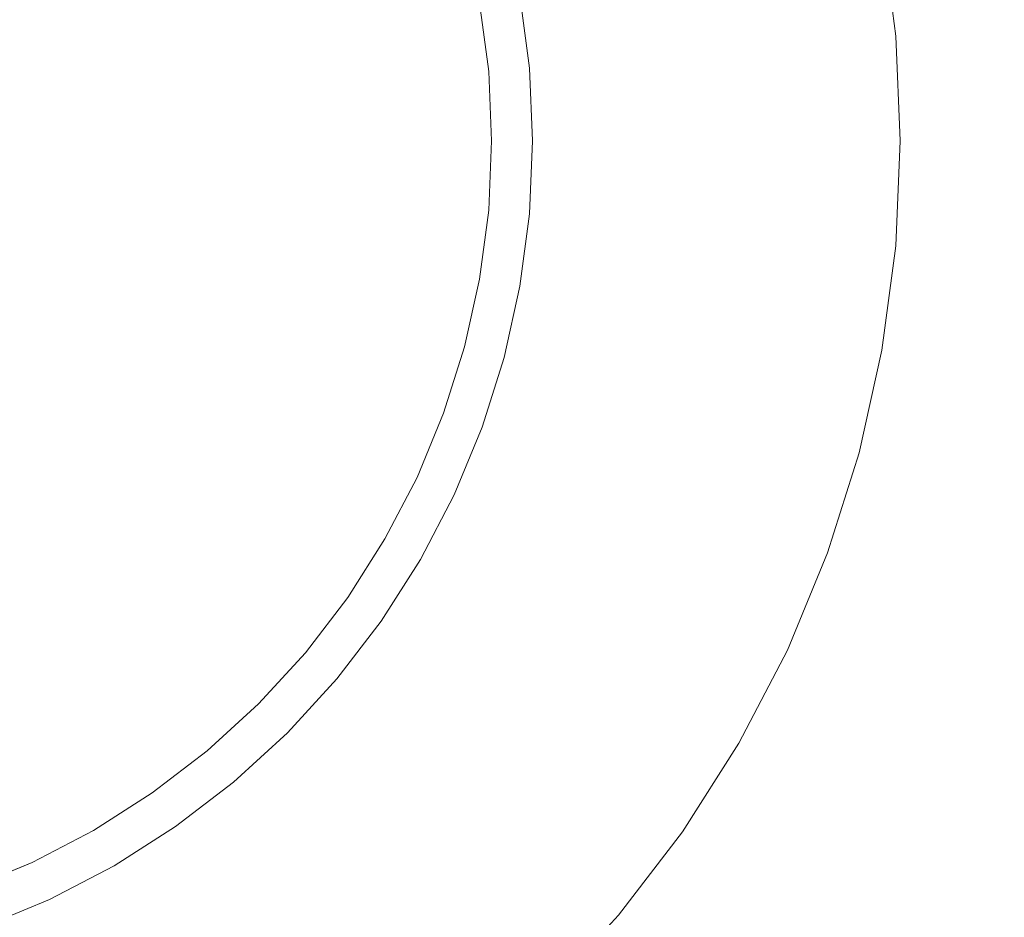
# Model space of a CAD drawing. Header units: millimetres. Extents: x -230 to 230, y -130 to 130.
# Tile 19 of 47: x -104 to -92, y 96 to 106. Entities that reach past the tile are written whole.
import ezdxf

# ---------------------------------------------------------------- set-up
doc = ezdxf.new("R2010")
doc.units = ezdxf.units.MM
doc.header["$LTSCALE"] = 25.4
doc.layers.add('Lighting-Moving Light', color=7, linetype='Continuous', lineweight=5, true_color=0x000000)

# ---------------------------------------------------------------- blocks, each defined once
blk = doc.blocks.new('Group-1')
at = {"layer": 'Lighting-Moving Light', "color": 7, "linetype": 'Continuous', "lineweight": 5, "transparency": 33554687}
for points, invisible_edges in [([(-503.576, 1.533, -25), (-503.576, 226.446, -25), (-761.075, 239.033, -25), (-761.075, -11.053, -25)], 14), ([(-770.152, 222.936, -116.924), (-519.672, 235.523, -116.924), (-519.672, -7.543, -116.924), (-757.565, -7.543, -116.924)], 11), ([(-742.366, 232.996, -24.957), (-741.159, 232.615, -24.957), (-739.991, 232.131, -24.957), (-746.119, 218.99, -24.957)], 12), ([(-739.991, 232.131, -24.957), (-738.869, 231.547, -24.957), (-737.802, 230.867, -24.957), (-746.119, 218.99, -24.957)], 12), ([(-737.802, 230.867, -24.957), (-736.798, 230.097, -24.957), (-735.866, 229.243, -24.957), (-746.119, 218.99, -24.957)], 12), ([(-735.866, 229.243, -24.957), (-735.011, 228.31, -24.957), (-734.241, 227.306, -24.957), (-746.119, 218.99, -24.957)], 12), ([(-742.069, 227.674, 0.043), (-742.842, 227.994, 0.043), (-743.639, 228.245, 0.043), (-746.119, 218.99, 0.043)], 12), ([(-740.623, 226.839, 0.043), (-741.328, 227.288, 0.043), (-742.069, 227.674, 0.043), (-746.119, 218.99, 0.043)], 12), ([(-734.241, 227.306, -24.957), (-733.561, 226.24, -24.957), (-732.977, 225.118, -24.957), (-746.119, 218.99, -24.957)], 12), ([(-739.343, 225.765, 0.043), (-739.96, 226.33, 0.043), (-740.623, 226.839, 0.043), (-746.119, 218.99, 0.043)], 12), ([(-738.27, 224.486, 0.043), (-738.779, 225.149, 0.043), (-739.343, 225.765, 0.043), (-746.119, 218.99, 0.043)], 12), ([(-732.977, 225.118, -24.957), (-732.493, 223.949, -24.957), (-732.113, 222.743, -24.957), (-746.119, 218.99, -24.957)], 12), ([(-737.435, 223.039, 0.043), (-737.821, 223.781, 0.043), (-738.27, 224.486, 0.043), (-746.119, 218.99, 0.043)], 12), ([(-736.863, 221.47, 0.043), (-737.115, 222.267, 0.043), (-737.435, 223.039, 0.043), (-746.119, 218.99, 0.043)], 12), ([(-732.113, 222.743, -24.957), (-731.839, 221.508, -24.957), (-731.674, 220.253, -24.957), (-746.119, 218.99, -24.957)], 12), ([(-731.674, 220.253, -24.957), (-731.839, 221.508, -24.957), (-736.198, 220.739, -0.368), (-736.083, 219.868, -0.368)], 10), ([(-746.119, 218.99, 0.043), (-736.573, 219.825, 0.043), (-736.682, 220.654, 0.043), (-736.863, 221.47, 0.043)], 9), ([(-736.597, 220.669, 0.036), (-736.487, 219.832, 0.036), (-736.445, 219.836, 0.027), (-736.555, 220.676, 0.027)], 15), ([(-736.555, 220.676, 0.027), (-736.445, 219.836, 0.027), (-736.403, 219.84, 0.013), (-736.514, 220.683, 0.013)], 15), ([(-736.514, 220.683, 0.013), (-736.403, 219.84, 0.013), (-736.363, 219.843, -0.003), (-736.475, 220.69, -0.003)], 15), ([(-736.475, 220.69, -0.003), (-736.363, 219.843, -0.003), (-736.325, 219.846, -0.023), (-736.437, 220.697, -0.023)], 15), ([(-736.437, 220.697, -0.023), (-736.325, 219.846, -0.023), (-736.288, 219.85, -0.046), (-736.401, 220.703, -0.046)], 15), ([(-736.401, 220.703, -0.046), (-736.288, 219.85, -0.046), (-736.254, 219.853, -0.073), (-736.367, 220.709, -0.073)], 15), ([(-736.367, 220.709, -0.073), (-736.254, 219.853, -0.073), (-736.222, 219.856, -0.102), (-736.335, 220.715, -0.102)], 15), ([(-736.335, 220.715, -0.102), (-736.222, 219.856, -0.102), (-736.192, 219.858, -0.134), (-736.306, 220.72, -0.134)], 15), ([(-736.306, 220.72, -0.134), (-736.192, 219.858, -0.134), (-736.166, 219.86, -0.169), (-736.28, 220.725, -0.169)], 15), ([(-736.28, 220.725, -0.169), (-736.166, 219.86, -0.169), (-736.143, 219.862, -0.205), (-736.257, 220.729, -0.205)], 15), ([(-736.257, 220.729, -0.205), (-736.143, 219.862, -0.205), (-736.122, 219.864, -0.244), (-736.237, 220.732, -0.244)], 15), ([(-736.237, 220.732, -0.244), (-736.122, 219.864, -0.244), (-736.106, 219.866, -0.284), (-736.22, 220.735, -0.284)], 15), ([(-736.22, 220.735, -0.284), (-736.106, 219.866, -0.284), (-736.093, 219.867, -0.326), (-736.207, 220.737, -0.326)], 15), ([(-736.207, 220.737, -0.326), (-736.093, 219.867, -0.326), (-736.083, 219.868, -0.368), (-736.198, 220.739, -0.368)], 11), ([(-736.682, 220.654, 0.043), (-736.573, 219.825, 0.043), (-736.53, 219.829, 0.042), (-736.64, 220.661, 0.042)], 14), ([(-736.64, 220.661, 0.042), (-736.53, 219.829, 0.042), (-736.487, 219.832, 0.036), (-736.597, 220.669, 0.036)], 15), ([(-731.674, 220.253, -24.957), (-731.619, 218.99, -24.957), (-731.674, 217.726, -24.957), (-746.119, 218.99, -24.957)], 12), ([(-731.619, 218.99, -24.957), (-731.674, 220.253, -24.957), (-736.083, 219.868, -0.368), (-736.045, 218.99, -0.368)], 10), ([(-736.403, 219.84, 0.013), (-736.366, 218.99, 0.013), (-736.326, 218.99, -0.003), (-736.363, 219.843, -0.003)], 15), ([(-736.363, 219.843, -0.003), (-736.326, 218.99, -0.003), (-736.287, 218.99, -0.023), (-736.325, 219.846, -0.023)], 15), ([(-736.325, 219.846, -0.023), (-736.287, 218.99, -0.023), (-736.251, 218.99, -0.046), (-736.288, 219.85, -0.046)], 15), ([(-736.288, 219.85, -0.046), (-736.251, 218.99, -0.046), (-736.216, 218.99, -0.073), (-736.254, 219.853, -0.073)], 15), ([(-736.254, 219.853, -0.073), (-736.216, 218.99, -0.073), (-736.184, 218.99, -0.102), (-736.222, 219.856, -0.102)], 15), ([(-736.222, 219.856, -0.102), (-736.184, 218.99, -0.102), (-736.154, 218.99, -0.134), (-736.192, 219.858, -0.134)], 15), ([(-736.192, 219.858, -0.134), (-736.154, 218.99, -0.134), (-736.128, 218.99, -0.169), (-736.166, 219.86, -0.169)], 15), ([(-736.166, 219.86, -0.169), (-736.128, 218.99, -0.169), (-736.104, 218.99, -0.205), (-736.143, 219.862, -0.205)], 15), ([(-736.143, 219.862, -0.205), (-736.104, 218.99, -0.205), (-736.084, 218.99, -0.244), (-736.122, 219.864, -0.244)], 15), ([(-736.122, 219.864, -0.244), (-736.084, 218.99, -0.244), (-736.067, 218.99, -0.284), (-736.106, 219.866, -0.284)], 15), ([(-736.106, 219.866, -0.284), (-736.067, 218.99, -0.284), (-736.054, 218.99, -0.326), (-736.093, 219.867, -0.326)], 15), ([(-736.093, 219.867, -0.326), (-736.054, 218.99, -0.326), (-736.045, 218.99, -0.368), (-736.083, 219.868, -0.368)], 11), ([(-736.573, 218.155, 0.043), (-736.537, 218.99, 0.043), (-736.573, 219.825, 0.043), (-746.119, 218.99, 0.043)], 12), ([(-736.573, 219.825, 0.043), (-736.537, 218.99, 0.043), (-736.493, 218.99, 0.042), (-736.53, 219.829, 0.042)], 14), ([(-736.53, 219.829, 0.042), (-736.493, 218.99, 0.042), (-736.45, 218.99, 0.036), (-736.487, 219.832, 0.036)], 15), ([(-736.487, 219.832, 0.036), (-736.45, 218.99, 0.036), (-736.408, 218.99, 0.027), (-736.445, 219.836, 0.027)], 15), ([(-736.445, 219.836, 0.027), (-736.408, 218.99, 0.027), (-736.366, 218.99, 0.013), (-736.403, 219.84, 0.013)], 15), ([(-743.639, 209.734, 0.043), (-742.842, 209.986, 0.043), (-742.069, 210.305, 0.043), (-746.119, 218.99, 0.043)], 12), ([(-742.069, 210.305, 0.043), (-741.328, 210.691, 0.043), (-740.623, 211.141, 0.043), (-746.119, 218.99, 0.043)], 12), ([(-740.623, 211.141, 0.043), (-739.96, 211.649, 0.043), (-739.343, 212.214, 0.043), (-746.119, 218.99, 0.043)], 12), ([(-739.343, 212.214, 0.043), (-738.779, 212.83, 0.043), (-738.27, 213.494, 0.043), (-746.119, 218.99, 0.043)], 12), ([(-738.27, 213.494, 0.043), (-737.821, 214.199, 0.043), (-737.435, 214.94, 0.043), (-746.119, 218.99, 0.043)], 12), ([(-737.435, 214.94, 0.043), (-737.115, 215.712, 0.043), (-736.863, 216.51, 0.043), (-746.119, 218.99, 0.043)], 12), ([(-736.863, 216.51, 0.043), (-736.682, 217.326, 0.043), (-736.573, 218.155, 0.043), (-746.119, 218.99, 0.043)], 12), ([(-746.119, 218.99, -24.957), (-731.674, 217.726, -24.957), (-731.839, 216.472, -24.957), (-732.113, 215.237, -24.957)], 9), ([(-732.113, 215.237, -24.957), (-732.493, 214.03, -24.957), (-732.977, 212.862, -24.957), (-746.119, 218.99, -24.957)], 12), ([(-732.977, 212.862, -24.957), (-733.561, 211.74, -24.957), (-734.241, 210.673, -24.957), (-746.119, 218.99, -24.957)], 12), ([(-734.241, 210.673, -24.957), (-735.011, 209.669, -24.957), (-735.866, 208.737, -24.957), (-746.119, 218.99, -24.957)], 12), ([(-735.866, 208.737, -24.957), (-736.798, 207.882, -24.957), (-737.802, 207.112, -24.957), (-746.119, 218.99, -24.957)], 12), ([(-737.802, 207.112, -24.957), (-738.869, 206.432, -24.957), (-739.991, 205.848, -24.957), (-746.119, 218.99, -24.957)], 12), ([(-739.991, 205.848, -24.957), (-741.159, 205.364, -24.957), (-742.366, 204.984, -24.957), (-746.119, 218.99, -24.957)], 12), ([(-736.537, 218.99, 0.043), (-736.573, 218.155, 0.043), (-736.53, 218.151, 0.042), (-736.493, 218.99, 0.042)], 14), ([(-736.493, 218.99, 0.042), (-736.53, 218.151, 0.042), (-736.487, 218.147, 0.036), (-736.45, 218.99, 0.036)], 15), ([(-736.45, 218.99, 0.036), (-736.487, 218.147, 0.036), (-736.445, 218.143, 0.027), (-736.408, 218.99, 0.027)], 15), ([(-736.408, 218.99, 0.027), (-736.445, 218.143, 0.027), (-736.403, 218.14, 0.013), (-736.366, 218.99, 0.013)], 15), ([(-736.366, 218.99, 0.013), (-736.403, 218.14, 0.013), (-736.363, 218.136, -0.003), (-736.326, 218.99, -0.003)], 15), ([(-736.326, 218.99, -0.003), (-736.363, 218.136, -0.003), (-736.325, 218.133, -0.023), (-736.287, 218.99, -0.023)], 15), ([(-736.287, 218.99, -0.023), (-736.325, 218.133, -0.023), (-736.288, 218.13, -0.046), (-736.251, 218.99, -0.046)], 15), ([(-736.251, 218.99, -0.046), (-736.288, 218.13, -0.046), (-736.254, 218.127, -0.073), (-736.216, 218.99, -0.073)], 15), ([(-736.216, 218.99, -0.073), (-736.254, 218.127, -0.073), (-736.222, 218.124, -0.102), (-736.184, 218.99, -0.102)], 15), ([(-736.184, 218.99, -0.102), (-736.222, 218.124, -0.102), (-736.192, 218.121, -0.134), (-736.154, 218.99, -0.134)], 15), ([(-736.154, 218.99, -0.134), (-736.192, 218.121, -0.134), (-736.166, 218.119, -0.169), (-736.128, 218.99, -0.169)], 15), ([(-736.128, 218.99, -0.169), (-736.166, 218.119, -0.169), (-736.143, 218.117, -0.205), (-736.104, 218.99, -0.205)], 15), ([(-736.104, 218.99, -0.205), (-736.143, 218.117, -0.205), (-736.122, 218.115, -0.244), (-736.084, 218.99, -0.244)], 15), ([(-736.084, 218.99, -0.244), (-736.122, 218.115, -0.244), (-736.106, 218.114, -0.284), (-736.067, 218.99, -0.284)], 15), ([(-736.067, 218.99, -0.284), (-736.106, 218.114, -0.284), (-736.093, 218.112, -0.326), (-736.054, 218.99, -0.326)], 15), ([(-736.054, 218.99, -0.326), (-736.093, 218.112, -0.326), (-736.083, 218.112, -0.368), (-736.045, 218.99, -0.368)], 11), ([(-731.674, 217.726, -24.957), (-731.619, 218.99, -24.957), (-736.045, 218.99, -0.368), (-736.083, 218.112, -0.368)], 10), ([(-736.573, 218.155, 0.043), (-736.682, 217.326, 0.043), (-736.64, 217.318, 0.042), (-736.53, 218.151, 0.042)], 14), ([(-736.53, 218.151, 0.042), (-736.64, 217.318, 0.042), (-736.597, 217.311, 0.036), (-736.487, 218.147, 0.036)], 15), ([(-736.487, 218.147, 0.036), (-736.597, 217.311, 0.036), (-736.555, 217.303, 0.027), (-736.445, 218.143, 0.027)], 15), ([(-736.445, 218.143, 0.027), (-736.555, 217.303, 0.027), (-736.514, 217.296, 0.013), (-736.403, 218.14, 0.013)], 15), ([(-736.403, 218.14, 0.013), (-736.514, 217.296, 0.013), (-736.475, 217.289, -0.003), (-736.363, 218.136, -0.003)], 15), ([(-736.363, 218.136, -0.003), (-736.475, 217.289, -0.003), (-736.437, 217.282, -0.023), (-736.325, 218.133, -0.023)], 15), ([(-736.325, 218.133, -0.023), (-736.437, 217.282, -0.023), (-736.401, 217.276, -0.046), (-736.288, 218.13, -0.046)], 15), ([(-736.288, 218.13, -0.046), (-736.401, 217.276, -0.046), (-736.367, 217.27, -0.073), (-736.254, 218.127, -0.073)], 15), ([(-736.254, 218.127, -0.073), (-736.367, 217.27, -0.073), (-736.335, 217.264, -0.102), (-736.222, 218.124, -0.102)], 15), ([(-736.222, 218.124, -0.102), (-736.335, 217.264, -0.102), (-736.306, 217.259, -0.134), (-736.192, 218.121, -0.134)], 15), ([(-736.192, 218.121, -0.134), (-736.306, 217.259, -0.134), (-736.28, 217.255, -0.169), (-736.166, 218.119, -0.169)], 15), ([(-736.166, 218.119, -0.169), (-736.28, 217.255, -0.169), (-736.257, 217.251, -0.205), (-736.143, 218.117, -0.205)], 15), ([(-736.143, 218.117, -0.205), (-736.257, 217.251, -0.205), (-736.237, 217.247, -0.244), (-736.122, 218.115, -0.244)], 15), ([(-736.122, 218.115, -0.244), (-736.237, 217.247, -0.244), (-736.22, 217.244, -0.284), (-736.106, 218.114, -0.284)], 15), ([(-736.106, 218.114, -0.284), (-736.22, 217.244, -0.284), (-736.207, 217.242, -0.326), (-736.093, 218.112, -0.326)], 15), ([(-736.093, 218.112, -0.326), (-736.207, 217.242, -0.326), (-736.198, 217.24, -0.368), (-736.083, 218.112, -0.368)], 11), ([(-731.839, 216.472, -24.957), (-731.674, 217.726, -24.957), (-736.083, 218.112, -0.368), (-736.198, 217.24, -0.368)], 10), ([(-736.682, 217.326, 0.043), (-736.863, 216.51, 0.043), (-736.821, 216.498, 0.042), (-736.64, 217.318, 0.042)], 14), ([(-736.64, 217.318, 0.042), (-736.821, 216.498, 0.042), (-736.78, 216.487, 0.036), (-736.597, 217.311, 0.036)], 15), ([(-736.597, 217.311, 0.036), (-736.78, 216.487, 0.036), (-736.739, 216.476, 0.027), (-736.555, 217.303, 0.027)], 15), ([(-736.555, 217.303, 0.027), (-736.739, 216.476, 0.027), (-736.699, 216.465, 0.013), (-736.514, 217.296, 0.013)], 15), ([(-736.514, 217.296, 0.013), (-736.699, 216.465, 0.013), (-736.66, 216.455, -0.003), (-736.475, 217.289, -0.003)], 15), ([(-736.475, 217.289, -0.003), (-736.66, 216.455, -0.003), (-736.622, 216.445, -0.023), (-736.437, 217.282, -0.023)], 15), ([(-736.437, 217.282, -0.023), (-736.622, 216.445, -0.023), (-736.587, 216.436, -0.046), (-736.401, 217.276, -0.046)], 15), ([(-736.401, 217.276, -0.046), (-736.587, 216.436, -0.046), (-736.554, 216.427, -0.073), (-736.367, 217.27, -0.073)], 15), ([(-736.367, 217.27, -0.073), (-736.554, 216.427, -0.073), (-736.522, 216.418, -0.102), (-736.335, 217.264, -0.102)], 15), ([(-736.335, 217.264, -0.102), (-736.522, 216.418, -0.102), (-736.494, 216.411, -0.134), (-736.306, 217.259, -0.134)], 15), ([(-736.306, 217.259, -0.134), (-736.494, 216.411, -0.134), (-736.468, 216.404, -0.169), (-736.28, 217.255, -0.169)], 15), ([(-736.28, 217.255, -0.169), (-736.468, 216.404, -0.169), (-736.446, 216.398, -0.205), (-736.257, 217.251, -0.205)], 15), ([(-736.257, 217.251, -0.205), (-736.446, 216.398, -0.205), (-736.426, 216.393, -0.244), (-736.237, 217.247, -0.244)], 15), ([(-736.237, 217.247, -0.244), (-736.426, 216.393, -0.244), (-736.41, 216.388, -0.284), (-736.22, 217.244, -0.284)], 15), ([(-736.22, 217.244, -0.284), (-736.41, 216.388, -0.284), (-736.397, 216.385, -0.326), (-736.207, 217.242, -0.326)], 15), ([(-736.207, 217.242, -0.326), (-736.397, 216.385, -0.326), (-736.388, 216.382, -0.368), (-736.198, 217.24, -0.368)], 11), ([(-732.113, 215.237, -24.957), (-731.839, 216.472, -24.957), (-736.198, 217.24, -0.368), (-736.388, 216.382, -0.368)], 10), ([(-736.863, 216.51, 0.043), (-737.115, 215.712, 0.043), (-737.074, 215.698, 0.042), (-736.821, 216.498, 0.042)], 14), ([(-736.821, 216.498, 0.042), (-737.074, 215.698, 0.042), (-737.033, 215.683, 0.036), (-736.78, 216.487, 0.036)], 15), ([(-736.78, 216.487, 0.036), (-737.033, 215.683, 0.036), (-736.993, 215.668, 0.027), (-736.739, 216.476, 0.027)], 15), ([(-736.739, 216.476, 0.027), (-736.993, 215.668, 0.027), (-736.954, 215.654, 0.013), (-736.699, 216.465, 0.013)], 15), ([(-736.699, 216.465, 0.013), (-736.954, 215.654, 0.013), (-736.917, 215.64, -0.003), (-736.66, 216.455, -0.003)], 15), ([(-736.66, 216.455, -0.003), (-736.917, 215.64, -0.003), (-736.88, 215.627, -0.023), (-736.622, 216.445, -0.023)], 15), ([(-736.622, 216.445, -0.023), (-736.88, 215.627, -0.023), (-736.846, 215.615, -0.046), (-736.587, 216.436, -0.046)], 15), ([(-736.587, 216.436, -0.046), (-736.846, 215.615, -0.046), (-736.813, 215.603, -0.073), (-736.554, 216.427, -0.073)], 15), ([(-736.554, 216.427, -0.073), (-736.813, 215.603, -0.073), (-736.783, 215.592, -0.102), (-736.522, 216.418, -0.102)], 15), ([(-736.522, 216.418, -0.102), (-736.783, 215.592, -0.102), (-736.755, 215.582, -0.134), (-736.494, 216.411, -0.134)], 15), ([(-736.494, 216.411, -0.134), (-736.755, 215.582, -0.134), (-736.73, 215.573, -0.169), (-736.468, 216.404, -0.169)], 15), ([(-736.468, 216.404, -0.169), (-736.73, 215.573, -0.169), (-736.708, 215.565, -0.205), (-736.446, 216.398, -0.205)], 15), ([(-736.446, 216.398, -0.205), (-736.708, 215.565, -0.205), (-736.689, 215.558, -0.244), (-736.426, 216.393, -0.244)], 15), ([(-736.426, 216.393, -0.244), (-736.689, 215.558, -0.244), (-736.674, 215.552, -0.284), (-736.41, 216.388, -0.284)], 15), ([(-736.41, 216.388, -0.284), (-736.674, 215.552, -0.284), (-736.661, 215.547, -0.326), (-736.397, 216.385, -0.326)], 15), ([(-736.397, 216.385, -0.326), (-736.661, 215.547, -0.326), (-736.652, 215.544, -0.368), (-736.388, 216.382, -0.368)], 11), ([(-732.493, 214.03, -24.957), (-732.113, 215.237, -24.957), (-736.388, 216.382, -0.368), (-736.652, 215.544, -0.368)], 10), ([(-737.115, 215.712, 0.043), (-737.435, 214.94, 0.043), (-737.395, 214.922, 0.042), (-737.074, 215.698, 0.042)], 14), ([(-737.074, 215.698, 0.042), (-737.395, 214.922, 0.042), (-737.356, 214.904, 0.036), (-737.033, 215.683, 0.036)], 15), ([(-737.033, 215.683, 0.036), (-737.356, 214.904, 0.036), (-737.318, 214.886, 0.027), (-736.993, 215.668, 0.027)], 15), ([(-736.993, 215.668, 0.027), (-737.318, 214.886, 0.027), (-737.28, 214.868, 0.013), (-736.954, 215.654, 0.013)], 15), ([(-736.954, 215.654, 0.013), (-737.28, 214.868, 0.013), (-737.244, 214.851, -0.003), (-736.917, 215.64, -0.003)], 15), ([(-736.917, 215.64, -0.003), (-737.244, 214.851, -0.003), (-737.209, 214.835, -0.023), (-736.88, 215.627, -0.023)], 15), ([(-736.88, 215.627, -0.023), (-737.209, 214.835, -0.023), (-737.175, 214.819, -0.046), (-736.846, 215.615, -0.046)], 15), ([(-736.846, 215.615, -0.046), (-737.175, 214.819, -0.046), (-737.144, 214.805, -0.073), (-736.813, 215.603, -0.073)], 15), ([(-736.813, 215.603, -0.073), (-737.144, 214.805, -0.073), (-737.115, 214.791, -0.102), (-736.783, 215.592, -0.102)], 15), ([(-736.783, 215.592, -0.102), (-737.115, 214.791, -0.102), (-737.088, 214.779, -0.134), (-736.755, 215.582, -0.134)], 15), ([(-736.755, 215.582, -0.134), (-737.088, 214.779, -0.134), (-737.064, 214.767, -0.169), (-736.73, 215.573, -0.169)], 15), ([(-736.73, 215.573, -0.169), (-737.064, 214.767, -0.169), (-737.043, 214.757, -0.205), (-736.708, 215.565, -0.205)], 15), ([(-736.708, 215.565, -0.205), (-737.043, 214.757, -0.205), (-737.024, 214.749, -0.244), (-736.689, 215.558, -0.244)], 15), ([(-736.689, 215.558, -0.244), (-737.024, 214.749, -0.244), (-737.009, 214.742, -0.284), (-736.674, 215.552, -0.284)], 15), ([(-736.674, 215.552, -0.284), (-737.009, 214.742, -0.284), (-736.997, 214.736, -0.326), (-736.661, 215.547, -0.326)], 15), ([(-736.661, 215.547, -0.326), (-736.997, 214.736, -0.326), (-736.989, 214.732, -0.368), (-736.652, 215.544, -0.368)], 11), ([(-732.977, 212.862, -24.957), (-732.493, 214.03, -24.957), (-736.652, 215.544, -0.368), (-736.989, 214.732, -0.368)], 10), ([(-737.435, 214.94, 0.043), (-737.821, 214.199, 0.043), (-737.783, 214.177, 0.042), (-737.395, 214.922, 0.042)], 14), ([(-737.395, 214.922, 0.042), (-737.783, 214.177, 0.042), (-737.746, 214.155, 0.036), (-737.356, 214.904, 0.036)], 15), ([(-737.356, 214.904, 0.036), (-737.746, 214.155, 0.036), (-737.709, 214.134, 0.027), (-737.318, 214.886, 0.027)], 15), ([(-737.318, 214.886, 0.027), (-737.709, 214.134, 0.027), (-737.673, 214.113, 0.013), (-737.28, 214.868, 0.013)], 15), ([(-737.28, 214.868, 0.013), (-737.673, 214.113, 0.013), (-737.638, 214.093, -0.003), (-737.244, 214.851, -0.003)], 15), ([(-737.244, 214.851, -0.003), (-737.638, 214.093, -0.003), (-737.605, 214.074, -0.023), (-737.209, 214.835, -0.023)], 15), ([(-737.209, 214.835, -0.023), (-737.605, 214.074, -0.023), (-737.573, 214.056, -0.046), (-737.175, 214.819, -0.046)], 15), ([(-737.175, 214.819, -0.046), (-737.573, 214.056, -0.046), (-737.543, 214.038, -0.073), (-737.144, 214.805, -0.073)], 15), ([(-737.144, 214.805, -0.073), (-737.543, 214.038, -0.073), (-737.515, 214.022, -0.102), (-737.115, 214.791, -0.102)], 15), ([(-737.115, 214.791, -0.102), (-737.515, 214.022, -0.102), (-737.489, 214.007, -0.134), (-737.088, 214.779, -0.134)], 15), ([(-737.088, 214.779, -0.134), (-737.489, 214.007, -0.134), (-737.466, 213.994, -0.169), (-737.064, 214.767, -0.169)], 15), ([(-737.064, 214.767, -0.169), (-737.466, 213.994, -0.169), (-737.446, 213.982, -0.205), (-737.043, 214.757, -0.205)], 15), ([(-737.043, 214.757, -0.205), (-737.446, 213.982, -0.205), (-737.429, 213.972, -0.244), (-737.024, 214.749, -0.244)], 15), ([(-737.024, 214.749, -0.244), (-737.429, 213.972, -0.244), (-737.414, 213.964, -0.284), (-737.009, 214.742, -0.284)], 15), ([(-737.009, 214.742, -0.284), (-737.414, 213.964, -0.284), (-737.403, 213.957, -0.326), (-736.997, 214.736, -0.326)], 15), ([(-736.997, 214.736, -0.326), (-737.403, 213.957, -0.326), (-737.394, 213.953, -0.368), (-736.989, 214.732, -0.368)], 11), ([(-733.561, 211.74, -24.957), (-732.977, 212.862, -24.957), (-736.989, 214.732, -0.368), (-737.394, 213.953, -0.368)], 10), ([(-737.821, 214.199, 0.043), (-738.27, 213.494, 0.043), (-738.234, 213.469, 0.042), (-737.783, 214.177, 0.042)], 14), ([(-737.783, 214.177, 0.042), (-738.234, 213.469, 0.042), (-738.199, 213.444, 0.036), (-737.746, 214.155, 0.036)], 15), ([(-737.746, 214.155, 0.036), (-738.199, 213.444, 0.036), (-738.164, 213.42, 0.027), (-737.709, 214.134, 0.027)], 15), ([(-737.709, 214.134, 0.027), (-738.164, 213.42, 0.027), (-738.13, 213.396, 0.013), (-737.673, 214.113, 0.013)], 15), ([(-737.673, 214.113, 0.013), (-738.13, 213.396, 0.013), (-738.097, 213.373, -0.003), (-737.638, 214.093, -0.003)], 15), ([(-737.638, 214.093, -0.003), (-738.097, 213.373, -0.003), (-738.065, 213.351, -0.023), (-737.605, 214.074, -0.023)], 15), ([(-737.605, 214.074, -0.023), (-738.065, 213.351, -0.023), (-738.035, 213.33, -0.046), (-737.573, 214.056, -0.046)], 15), ([(-737.573, 214.056, -0.046), (-738.035, 213.33, -0.046), (-738.007, 213.31, -0.073), (-737.543, 214.038, -0.073)], 15), ([(-737.543, 214.038, -0.073), (-738.007, 213.31, -0.073), (-737.981, 213.291, -0.102), (-737.515, 214.022, -0.102)], 15), ([(-737.515, 214.022, -0.102), (-737.981, 213.291, -0.102), (-737.957, 213.274, -0.134), (-737.489, 214.007, -0.134)], 15), ([(-737.489, 214.007, -0.134), (-737.957, 213.274, -0.134), (-737.935, 213.259, -0.169), (-737.466, 213.994, -0.169)], 15), ([(-737.466, 213.994, -0.169), (-737.935, 213.259, -0.169), (-737.916, 213.246, -0.205), (-737.446, 213.982, -0.205)], 15), ([(-737.446, 213.982, -0.205), (-737.916, 213.246, -0.205), (-737.899, 213.234, -0.244), (-737.429, 213.972, -0.244)], 15), ([(-737.429, 213.972, -0.244), (-737.899, 213.234, -0.244), (-737.885, 213.224, -0.284), (-737.414, 213.964, -0.284)], 15), ([(-737.414, 213.964, -0.284), (-737.885, 213.224, -0.284), (-737.874, 213.217, -0.326), (-737.403, 213.957, -0.326)], 15), ([(-737.403, 213.957, -0.326), (-737.874, 213.217, -0.326), (-737.867, 213.211, -0.368), (-737.394, 213.953, -0.368)], 11), ([(-734.241, 210.673, -24.957), (-733.561, 211.74, -24.957), (-737.394, 213.953, -0.368), (-737.867, 213.211, -0.368)], 10), ([(-738.27, 213.494, 0.043), (-738.779, 212.83, 0.043), (-738.745, 212.803, 0.042), (-738.234, 213.469, 0.042)], 14), ([(-738.234, 213.469, 0.042), (-738.745, 212.803, 0.042), (-738.712, 212.775, 0.036), (-738.199, 213.444, 0.036)], 15), ([(-738.199, 213.444, 0.036), (-738.712, 212.775, 0.036), (-738.68, 212.747, 0.027), (-738.164, 213.42, 0.027)], 15), ([(-738.164, 213.42, 0.027), (-738.68, 212.747, 0.027), (-738.648, 212.721, 0.013), (-738.13, 213.396, 0.013)], 15), ([(-738.13, 213.396, 0.013), (-738.648, 212.721, 0.013), (-738.617, 212.695, -0.003), (-738.097, 213.373, -0.003)], 15), ([(-738.097, 213.373, -0.003), (-738.617, 212.695, -0.003), (-738.587, 212.67, -0.023), (-738.065, 213.351, -0.023)], 15), ([(-738.065, 213.351, -0.023), (-738.587, 212.67, -0.023), (-738.559, 212.647, -0.046), (-738.035, 213.33, -0.046)], 15), ([(-738.035, 213.33, -0.046), (-738.559, 212.647, -0.046), (-738.533, 212.624, -0.073), (-738.007, 213.31, -0.073)], 15), ([(-738.007, 213.31, -0.073), (-738.533, 212.624, -0.073), (-738.508, 212.604, -0.102), (-737.981, 213.291, -0.102)], 15), ([(-737.981, 213.291, -0.102), (-738.508, 212.604, -0.102), (-738.486, 212.585, -0.134), (-737.957, 213.274, -0.134)], 15), ([(-737.957, 213.274, -0.134), (-738.486, 212.585, -0.134), (-738.465, 212.568, -0.169), (-737.935, 213.259, -0.169)], 15), ([(-737.935, 213.259, -0.169), (-738.465, 212.568, -0.169), (-738.447, 212.553, -0.205), (-737.916, 213.246, -0.205)], 15), ([(-737.916, 213.246, -0.205), (-738.447, 212.553, -0.205), (-738.432, 212.54, -0.244), (-737.899, 213.234, -0.244)], 15), ([(-737.899, 213.234, -0.244), (-738.432, 212.54, -0.244), (-738.419, 212.529, -0.284), (-737.885, 213.224, -0.284)], 15), ([(-737.885, 213.224, -0.284), (-738.419, 212.529, -0.284), (-738.409, 212.52, -0.326), (-737.874, 213.217, -0.326)], 15), ([(-737.874, 213.217, -0.326), (-738.409, 212.52, -0.326), (-738.402, 212.514, -0.368), (-737.867, 213.211, -0.368)], 11), ([(-735.011, 209.669, -24.957), (-734.241, 210.673, -24.957), (-737.867, 213.211, -0.368), (-738.402, 212.514, -0.368)], 10), ([(-738.779, 212.83, 0.043), (-739.343, 212.214, 0.043), (-739.313, 212.183, 0.042), (-738.745, 212.803, 0.042)], 14), ([(-738.745, 212.803, 0.042), (-739.313, 212.183, 0.042), (-739.282, 212.153, 0.036), (-738.712, 212.775, 0.036)], 15), ([(-738.712, 212.775, 0.036), (-739.282, 212.153, 0.036), (-739.252, 212.123, 0.027), (-738.68, 212.747, 0.027)], 15), ([(-738.68, 212.747, 0.027), (-739.252, 212.123, 0.027), (-739.223, 212.094, 0.013), (-738.648, 212.721, 0.013)], 15), ([(-738.648, 212.721, 0.013), (-739.223, 212.094, 0.013), (-739.194, 212.065, -0.003), (-738.617, 212.695, -0.003)], 15), ([(-738.617, 212.695, -0.003), (-739.194, 212.065, -0.003), (-739.167, 212.038, -0.023), (-738.587, 212.67, -0.023)], 15), ([(-738.587, 212.67, -0.023), (-739.167, 212.038, -0.023), (-739.141, 212.012, -0.046), (-738.559, 212.647, -0.046)], 15), ([(-738.559, 212.647, -0.046), (-739.141, 212.012, -0.046), (-739.117, 211.987, -0.073), (-738.533, 212.624, -0.073)], 15), ([(-738.533, 212.624, -0.073), (-739.117, 211.987, -0.073), (-739.094, 211.965, -0.102), (-738.508, 212.604, -0.102)], 15), ([(-738.508, 212.604, -0.102), (-739.094, 211.965, -0.102), (-739.073, 211.944, -0.134), (-738.486, 212.585, -0.134)], 15), ([(-738.486, 212.585, -0.134), (-739.073, 211.944, -0.134), (-739.054, 211.925, -0.169), (-738.465, 212.568, -0.169)], 15), ([(-738.465, 212.568, -0.169), (-739.054, 211.925, -0.169), (-739.038, 211.908, -0.205), (-738.447, 212.553, -0.205)], 15), ([(-738.447, 212.553, -0.205), (-739.038, 211.908, -0.205), (-739.023, 211.894, -0.244), (-738.432, 212.54, -0.244)], 15), ([(-738.432, 212.54, -0.244), (-739.023, 211.894, -0.244), (-739.011, 211.882, -0.284), (-738.419, 212.529, -0.284)], 15), ([(-738.419, 212.529, -0.284), (-739.011, 211.882, -0.284), (-739.002, 211.873, -0.326), (-738.409, 212.52, -0.326)], 15), ([(-738.409, 212.52, -0.326), (-739.002, 211.873, -0.326), (-738.995, 211.866, -0.368), (-738.402, 212.514, -0.368)], 11), ([(-735.866, 208.737, -24.957), (-735.011, 209.669, -24.957), (-738.402, 212.514, -0.368), (-738.995, 211.866, -0.368)], 10), ([(-739.343, 212.214, 0.043), (-739.96, 211.649, 0.043), (-739.932, 211.616, 0.042), (-739.313, 212.183, 0.042)], 14), ([(-739.313, 212.183, 0.042), (-739.932, 211.616, 0.042), (-739.904, 211.583, 0.036), (-739.282, 212.153, 0.036)], 15), ([(-739.282, 212.153, 0.036), (-739.904, 211.583, 0.036), (-739.877, 211.551, 0.027), (-739.252, 212.123, 0.027)], 15), ([(-739.252, 212.123, 0.027), (-739.877, 211.551, 0.027), (-739.85, 211.519, 0.013), (-739.223, 212.094, 0.013)], 15), ([(-739.223, 212.094, 0.013), (-739.85, 211.519, 0.013), (-739.824, 211.488, -0.003), (-739.194, 212.065, -0.003)], 15), ([(-739.194, 212.065, -0.003), (-739.824, 211.488, -0.003), (-739.799, 211.458, -0.023), (-739.167, 212.038, -0.023)], 15), ([(-739.167, 212.038, -0.023), (-739.799, 211.458, -0.023), (-739.776, 211.43, -0.046), (-739.141, 212.012, -0.046)], 15), ([(-739.141, 212.012, -0.046), (-739.776, 211.43, -0.046), (-739.753, 211.404, -0.073), (-739.117, 211.987, -0.073)], 15), ([(-739.117, 211.987, -0.073), (-739.753, 211.404, -0.073), (-739.733, 211.379, -0.102), (-739.094, 211.965, -0.102)], 15), ([(-739.094, 211.965, -0.102), (-739.733, 211.379, -0.102), (-739.714, 211.357, -0.134), (-739.073, 211.944, -0.134)], 15), ([(-739.073, 211.944, -0.134), (-739.714, 211.357, -0.134), (-739.697, 211.336, -0.169), (-739.054, 211.925, -0.169)], 15), ([(-739.054, 211.925, -0.169), (-739.697, 211.336, -0.169), (-739.682, 211.318, -0.205), (-739.038, 211.908, -0.205)], 15), ([(-739.038, 211.908, -0.205), (-739.682, 211.318, -0.205), (-739.669, 211.303, -0.244), (-739.023, 211.894, -0.244)], 15), ([(-739.023, 211.894, -0.244), (-739.669, 211.303, -0.244), (-739.658, 211.29, -0.284), (-739.011, 211.882, -0.284)], 15), ([(-739.011, 211.882, -0.284), (-739.658, 211.29, -0.284), (-739.649, 211.28, -0.326), (-739.002, 211.873, -0.326)], 15), ([(-739.002, 211.873, -0.326), (-739.649, 211.28, -0.326), (-739.643, 211.272, -0.368), (-738.995, 211.866, -0.368)], 11), ([(-736.798, 207.882, -24.957), (-735.866, 208.737, -24.957), (-738.995, 211.866, -0.368), (-739.643, 211.272, -0.368)], 10), ([(-739.96, 211.649, 0.043), (-740.623, 211.141, 0.043), (-740.598, 211.105, 0.042), (-739.932, 211.616, 0.042)], 14), ([(-739.932, 211.616, 0.042), (-740.598, 211.105, 0.042), (-740.573, 211.07, 0.036), (-739.904, 211.583, 0.036)], 15), ([(-739.904, 211.583, 0.036), (-740.573, 211.07, 0.036), (-740.549, 211.035, 0.027), (-739.877, 211.551, 0.027)], 15), ([(-739.877, 211.551, 0.027), (-740.549, 211.035, 0.027), (-740.525, 211.001, 0.013), (-739.85, 211.519, 0.013)], 15), ([(-739.85, 211.519, 0.013), (-740.525, 211.001, 0.013), (-740.502, 210.968, -0.003), (-739.824, 211.488, -0.003)], 15), ([(-739.824, 211.488, -0.003), (-740.502, 210.968, -0.003), (-740.48, 210.936, -0.023), (-739.799, 211.458, -0.023)], 15), ([(-739.799, 211.458, -0.023), (-740.48, 210.936, -0.023), (-740.459, 210.906, -0.046), (-739.776, 211.43, -0.046)], 15), ([(-739.776, 211.43, -0.046), (-740.459, 210.906, -0.046), (-740.439, 210.878, -0.073), (-739.753, 211.404, -0.073)], 15), ([(-739.753, 211.404, -0.073), (-740.439, 210.878, -0.073), (-740.42, 210.852, -0.102), (-739.733, 211.379, -0.102)], 15), ([(-739.733, 211.379, -0.102), (-740.42, 210.852, -0.102), (-740.403, 210.827, -0.134), (-739.714, 211.357, -0.134)], 15), ([(-739.714, 211.357, -0.134), (-740.403, 210.827, -0.134), (-740.388, 210.806, -0.169), (-739.697, 211.336, -0.169)], 15), ([(-739.697, 211.336, -0.169), (-740.388, 210.806, -0.169), (-740.375, 210.786, -0.205), (-739.682, 211.318, -0.205)], 15), ([(-739.682, 211.318, -0.205), (-740.375, 210.786, -0.205), (-740.363, 210.77, -0.244), (-739.669, 211.303, -0.244)], 15), ([(-739.669, 211.303, -0.244), (-740.363, 210.77, -0.244), (-740.354, 210.756, -0.284), (-739.658, 211.29, -0.284)], 15), ([(-739.658, 211.29, -0.284), (-740.354, 210.756, -0.284), (-740.346, 210.745, -0.326), (-739.649, 211.28, -0.326)], 15), ([(-739.649, 211.28, -0.326), (-740.346, 210.745, -0.326), (-740.341, 210.737, -0.368), (-739.643, 211.272, -0.368)], 11), ([(-737.802, 207.112, -24.957), (-736.798, 207.882, -24.957), (-739.643, 211.272, -0.368), (-740.341, 210.737, -0.368)], 10), ([(-740.623, 211.141, 0.043), (-741.328, 210.691, 0.043), (-741.306, 210.654, 0.042), (-740.598, 211.105, 0.042)], 14), ([(-740.598, 211.105, 0.042), (-741.306, 210.654, 0.042), (-741.284, 210.616, 0.036), (-740.573, 211.07, 0.036)], 15), ([(-740.573, 211.07, 0.036), (-741.284, 210.616, 0.036), (-741.263, 210.58, 0.027), (-740.549, 211.035, 0.027)], 15), ([(-740.549, 211.035, 0.027), (-741.263, 210.58, 0.027), (-741.242, 210.544, 0.013), (-740.525, 211.001, 0.013)], 15), ([(-740.525, 211.001, 0.013), (-741.242, 210.544, 0.013), (-741.222, 210.509, -0.003), (-740.502, 210.968, -0.003)], 15), ([(-740.502, 210.968, -0.003), (-741.222, 210.509, -0.003), (-741.203, 210.475, -0.023), (-740.48, 210.936, -0.023)], 15), ([(-740.48, 210.936, -0.023), (-741.203, 210.475, -0.023), (-741.185, 210.444, -0.046), (-740.459, 210.906, -0.046)], 15), ([(-740.459, 210.906, -0.046), (-741.185, 210.444, -0.046), (-741.167, 210.414, -0.073), (-740.439, 210.878, -0.073)], 15), ([(-740.439, 210.878, -0.073), (-741.167, 210.414, -0.073), (-741.151, 210.386, -0.102), (-740.42, 210.852, -0.102)], 15), ([(-740.42, 210.852, -0.102), (-741.151, 210.386, -0.102), (-741.137, 210.36, -0.134), (-740.403, 210.827, -0.134)], 15), ([(-740.403, 210.827, -0.134), (-741.137, 210.36, -0.134), (-741.123, 210.337, -0.169), (-740.388, 210.806, -0.169)], 15), ([(-740.388, 210.806, -0.169), (-741.123, 210.337, -0.169), (-741.112, 210.317, -0.205), (-740.375, 210.786, -0.205)], 15), ([(-740.375, 210.786, -0.205), (-741.112, 210.317, -0.205), (-741.102, 210.299, -0.244), (-740.363, 210.77, -0.244)], 15), ([(-740.363, 210.77, -0.244), (-741.102, 210.299, -0.244), (-741.093, 210.285, -0.284), (-740.354, 210.756, -0.284)], 15), ([(-740.354, 210.756, -0.284), (-741.093, 210.285, -0.284), (-741.087, 210.274, -0.326), (-740.346, 210.745, -0.326)], 15), ([(-740.346, 210.745, -0.326), (-741.087, 210.274, -0.326), (-741.082, 210.265, -0.368), (-740.341, 210.737, -0.368)], 11), ([(-738.869, 206.432, -24.957), (-737.802, 207.112, -24.957), (-740.341, 210.737, -0.368), (-741.082, 210.265, -0.368)], 10), ([(-741.328, 210.691, 0.043), (-742.069, 210.305, 0.043), (-742.051, 210.266, 0.042), (-741.306, 210.654, 0.042)], 14), ([(-741.306, 210.654, 0.042), (-742.051, 210.266, 0.042), (-742.033, 210.227, 0.036), (-741.284, 210.616, 0.036)], 15), ([(-741.284, 210.616, 0.036), (-742.033, 210.227, 0.036), (-742.015, 210.188, 0.027), (-741.263, 210.58, 0.027)], 15), ([(-741.263, 210.58, 0.027), (-742.015, 210.188, 0.027), (-741.997, 210.151, 0.013), (-741.242, 210.544, 0.013)], 15), ([(-741.242, 210.544, 0.013), (-741.997, 210.151, 0.013), (-741.98, 210.114, -0.003), (-741.222, 210.509, -0.003)], 15), ([(-741.222, 210.509, -0.003), (-741.98, 210.114, -0.003), (-741.964, 210.079, -0.023), (-741.203, 210.475, -0.023)], 15), ([(-741.203, 210.475, -0.023), (-741.964, 210.079, -0.023), (-741.948, 210.046, -0.046), (-741.185, 210.444, -0.046)], 15), ([(-741.185, 210.444, -0.046), (-741.948, 210.046, -0.046), (-741.934, 210.015, -0.073), (-741.167, 210.414, -0.073)], 15), ([(-741.167, 210.414, -0.073), (-741.934, 210.015, -0.073), (-741.92, 209.986, -0.102), (-741.151, 210.386, -0.102)], 15), ([(-741.151, 210.386, -0.102), (-741.92, 209.986, -0.102), (-741.908, 209.959, -0.134), (-741.137, 210.36, -0.134)], 15), ([(-741.137, 210.36, -0.134), (-741.908, 209.959, -0.134), (-741.896, 209.935, -0.169), (-741.123, 210.337, -0.169)], 15), ([(-742.069, 210.305, 0.043), (-742.842, 209.986, 0.043), (-742.827, 209.945, 0.042), (-742.051, 210.266, 0.042)], 14), ([(-742.051, 210.266, 0.042), (-742.827, 209.945, 0.042), (-742.812, 209.904, 0.036), (-742.033, 210.227, 0.036)], 15), ([(-741.123, 210.337, -0.169), (-741.896, 209.935, -0.169), (-741.887, 209.914, -0.205), (-741.112, 210.317, -0.205)], 15), ([(-741.112, 210.317, -0.205), (-741.887, 209.914, -0.205), (-741.878, 209.895, -0.244), (-741.102, 210.299, -0.244)], 15), ([(-741.102, 210.299, -0.244), (-741.878, 209.895, -0.244), (-741.871, 209.88, -0.284), (-741.093, 210.285, -0.284)], 15), ([(-741.093, 210.285, -0.284), (-741.871, 209.88, -0.284), (-741.865, 209.868, -0.326), (-741.087, 210.274, -0.326)], 15), ([(-741.087, 210.274, -0.326), (-741.865, 209.868, -0.326), (-741.861, 209.859, -0.368), (-741.082, 210.265, -0.368)], 11), ([(-739.991, 205.848, -24.957), (-738.869, 206.432, -24.957), (-741.082, 210.265, -0.368), (-741.861, 209.859, -0.368)], 10), ([(-742.033, 210.227, 0.036), (-742.812, 209.904, 0.036), (-742.797, 209.864, 0.027), (-742.015, 210.188, 0.027)], 15), ([(-742.015, 210.188, 0.027), (-742.797, 209.864, 0.027), (-742.783, 209.825, 0.013), (-741.997, 210.151, 0.013)], 15), ([(-741.997, 210.151, 0.013), (-742.783, 209.825, 0.013), (-742.769, 209.787, -0.003), (-741.98, 210.114, -0.003)], 15), ([(-741.98, 210.114, -0.003), (-742.769, 209.787, -0.003), (-742.756, 209.751, -0.023), (-741.964, 210.079, -0.023)], 15), ([(-741.964, 210.079, -0.023), (-742.756, 209.751, -0.023), (-742.744, 209.717, -0.046), (-741.948, 210.046, -0.046)], 15), ([(-741.948, 210.046, -0.046), (-742.744, 209.717, -0.046), (-742.732, 209.684, -0.073), (-741.934, 210.015, -0.073)], 15), ([(-741.934, 210.015, -0.073), (-742.732, 209.684, -0.073), (-742.721, 209.654, -0.102), (-741.92, 209.986, -0.102)], 15), ([(-741.92, 209.986, -0.102), (-742.721, 209.654, -0.102), (-742.711, 209.626, -0.134), (-741.908, 209.959, -0.134)], 15), ([(-741.908, 209.959, -0.134), (-742.711, 209.626, -0.134), (-742.702, 209.601, -0.169), (-741.896, 209.935, -0.169)], 15), ([(-741.896, 209.935, -0.169), (-742.702, 209.601, -0.169), (-742.694, 209.579, -0.205), (-741.887, 209.914, -0.205)], 15), ([(-741.887, 209.914, -0.205), (-742.694, 209.579, -0.205), (-742.687, 209.56, -0.244), (-741.878, 209.895, -0.244)], 15), ([(-741.878, 209.895, -0.244), (-742.687, 209.56, -0.244), (-742.681, 209.545, -0.284), (-741.871, 209.88, -0.284)], 15), ([(-741.871, 209.88, -0.284), (-742.681, 209.545, -0.284), (-742.677, 209.532, -0.326), (-741.865, 209.868, -0.326)], 15), ([(-741.865, 209.868, -0.326), (-742.677, 209.532, -0.326), (-742.673, 209.523, -0.368), (-741.861, 209.859, -0.368)], 11), ([(-741.159, 205.364, -24.957), (-739.991, 205.848, -24.957), (-741.861, 209.859, -0.368), (-742.673, 209.523, -0.368)], 10)]:
    blk.add_3dface(points, dxfattribs=dict(at, invisible_edges=invisible_edges))
at = {"layer": 'Lighting-Moving Light', "color": 0, "flags": 1}
for tag in ['Yoke', '3D_Symbol_Name', 'Weight', 'Weight', 'Wattage', 'Candlepower', 'Body', 'Model_Name', 'Beam_Angle', 'Field_Angle', 'Remarks', 'Beam_Angle_2', 'Field_Angle_2', 'Num_Channels', 'Frame_Size', 'Device_Type', 'FixtureID', 'Frame_Size', 'Base', 'Lens', 'Inst_Type', 'Lamp']:
    blk.add_attdef(tag, (-554.515, 111.223), '', height=0.18, dxfattribs=at)

msp = doc.modelspace()

# ---------------------------------------------------------------- block references
at = {"layer": 'Lighting-Moving Light', "color": 7, "transparency": 33554687}
msp.add_blockref('Group-1', (638.619, -113.99), dxfattribs=at)

doc.saveas('drawing.dxf')
